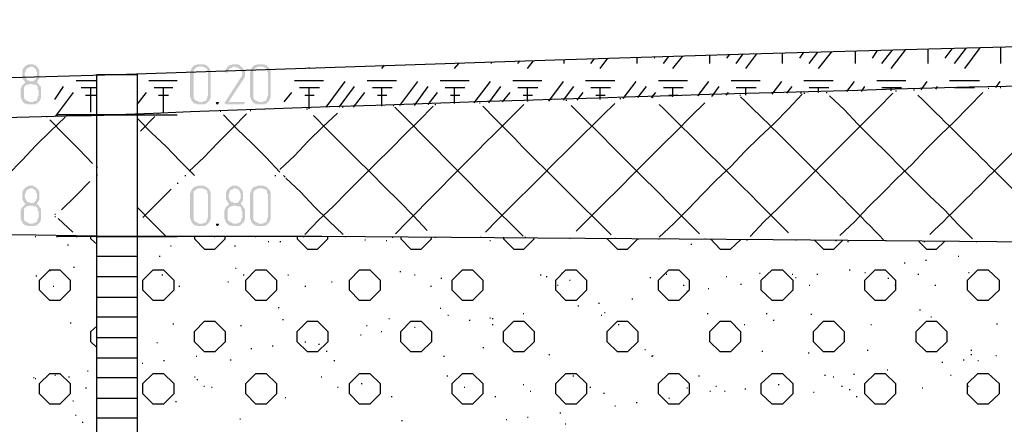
# Model space of a CAD drawing. Header units: millimetres. Extents: x -93479 to 1057970, y -66333 to 172656.
# Tile 88 of 145: x 181101 to 185971, y 50056 to 52057. Entities that reach past the tile are written whole.
import ezdxf

# ---------------------------------------------------------------- set-up
doc = ezdxf.new("R2010")
doc.units = ezdxf.units.MM
doc.layers.add('PDF _Геометрия', color=7, linetype='Continuous')
doc.layers.add('PDF _Сплошная заливка', color=7, linetype='Continuous')

# ---------------------------------------------------------------- blocks, each defined once
blk = doc.blocks.new('геология2')
at = {"layer": 'PDF _Сплошная заливка', "transparency": 33554559}
for points in [[(33.2505, -9.7368), (33.2455, -9.7368), (33.2438, -9.7384), (33.2422, -9.7384), (33.2405, -9.7401), (33.2388, -9.7418), (33.2372, -9.7434), (33.2355, -9.7451), (33.2355, -9.7468), (33.2338, -9.7484), (33.2338, -9.7634), (33.2355, -9.7651), (33.2355, -9.7668), (33.2372, -9.7684), (33.2388, -9.7701), (33.2388, -9.7718), (33.2405, -9.7718), (33.2388, -9.7734), (33.2372, -9.7751), (33.2538, -9.7751), (33.2555, -9.7768), (33.2605, -9.7768), (33.2622, -9.7784), (33.2638, -9.7801), (33.2638, -9.7851), (33.2655, -9.7868), (33.2655, -9.7984), (33.2638, -9.8001), (33.2638, -9.8034), (33.2622, -9.8051), (33.2622, -9.8068), (33.2605, -9.8084), (33.2572, -9.8084), (33.2555, -9.8101), (33.2355, -9.8101), (33.2372, -9.8118), (33.2388, -9.8134), (33.2422, -9.8134), (33.2438, -9.8151), (33.2588, -9.8151), (33.2605, -9.8134), (33.2622, -9.8134), (33.2638, -9.8118), (33.2655, -9.8101), (33.2672, -9.8084), (33.2688, -9.8068), (33.2688, -9.8051), (33.2705, -9.8034), (33.2705, -9.7818), (33.2688, -9.7801), (33.2688, -9.7784), (33.2672, -9.7784), (33.2672, -9.7768), (33.2655, -9.7751), (33.2638, -9.7734), (33.2622, -9.7718), (33.2638, -9.7701), (33.2488, -9.7701), (33.2472, -9.7684), (33.2438, -9.7684), (33.2422, -9.7668), (33.2422, -9.7651), (33.2405, -9.7634), (33.2405, -9.7618), (33.2388, -9.7584), (33.2388, -9.7534), (33.2405, -9.7518), (33.2405, -9.7484), (33.2422, -9.7468), (33.2422, -9.7451), (33.2455, -9.7434), (33.2472, -9.7434), (33.2488, -9.7418), (33.2622, -9.7418), (33.2605, -9.7401), (33.2588, -9.7384), (33.2572, -9.7384), (33.2555, -9.7368), (33.2522, -9.7368)], [(33.2622, -9.7418), (33.2505, -9.7418), (33.2538, -9.7418), (33.2555, -9.7434), (33.2572, -9.7434), (33.2588, -9.7451), (33.2605, -9.7468), (33.2605, -9.7484), (33.2622, -9.7518), (33.2622, -9.7618), (33.2605, -9.7634), (33.2605, -9.7651), (33.2588, -9.7668), (33.2572, -9.7684), (33.2555, -9.7701), (33.2505, -9.7701), (33.2638, -9.7701), (33.2638, -9.7684), (33.2655, -9.7668), (33.2672, -9.7634), (33.2672, -9.7484), (33.2655, -9.7468), (33.2655, -9.7451), (33.2638, -9.7434)], [(33.5838, -9.7368), (33.5738, -9.7368), (33.5722, -9.7384), (33.5688, -9.7384), (33.5672, -9.7401), (33.5655, -9.7418), (33.5638, -9.7434), (33.5638, -9.7451), (33.5622, -9.7468), (33.5622, -9.7484), (33.5605, -9.7518), (33.5605, -9.8001), (33.5622, -9.8034), (33.5622, -9.8051), (33.5638, -9.8068), (33.5638, -9.8084), (33.5655, -9.8101), (33.5672, -9.8118), (33.5688, -9.8134), (33.5722, -9.8134), (33.5738, -9.8151), (33.5888, -9.8151), (33.5905, -9.8134), (33.5922, -9.8134), (33.5938, -9.8118), (33.5955, -9.8101), (33.5772, -9.8101), (33.5755, -9.8084), (33.5738, -9.8084), (33.5722, -9.8068), (33.5705, -9.8068), (33.5688, -9.8051), (33.5672, -9.8018), (33.5672, -9.7484), (33.5688, -9.7468), (33.5705, -9.7451), (33.5722, -9.7434), (33.5738, -9.7434), (33.5755, -9.7418), (33.5955, -9.7418), (33.5938, -9.7401), (33.5922, -9.7384), (33.5905, -9.7384), (33.5872, -9.7368), (33.5855, -9.7368)], [(33.5955, -9.7418), (33.5838, -9.7418), (33.5855, -9.7418), (33.5888, -9.7434), (33.5905, -9.7434), (33.5922, -9.7451), (33.5938, -9.7468), (33.5938, -9.7518), (33.5955, -9.7534), (33.5955, -9.7984), (33.5938, -9.8001), (33.5938, -9.8034), (33.5922, -9.8051), (33.5922, -9.8068), (33.5905, -9.8084), (33.5872, -9.8084), (33.5855, -9.8101), (33.5772, -9.8101), (33.5955, -9.8101), (33.5972, -9.8084), (33.5988, -9.8068), (33.5988, -9.8051), (33.6005, -9.8018), (33.6005, -9.7484), (33.5988, -9.7468), (33.5988, -9.7451), (33.5972, -9.7434)], [(33.6605, -9.7418), (33.6472, -9.7418), (33.6488, -9.7418), (33.6505, -9.7434), (33.6538, -9.7434), (33.6555, -9.7451), (33.6572, -9.7468), (33.6588, -9.7484), (33.6605, -9.7501), (33.6605, -9.7518), (33.6622, -9.7534), (33.6622, -9.7584), (33.6605, -9.7601), (33.6605, -9.7618), (33.6588, -9.7634), (33.6288, -9.8101), (33.6272, -9.8118), (33.6288, -9.8134), (33.6305, -9.8151), (33.6655, -9.8151), (33.6655, -9.8134), (33.6672, -9.8118), (33.6672, -9.8101), (33.6355, -9.8101), (33.6638, -9.7668), (33.6655, -9.7651), (33.6655, -9.7634), (33.6672, -9.7618), (33.6672, -9.7501), (33.6655, -9.7468), (33.6638, -9.7451), (33.6622, -9.7434)], [(33.6472, -9.7368), (33.6422, -9.7368), (33.6405, -9.7384), (33.6372, -9.7384), (33.6355, -9.7401), (33.6338, -9.7401), (33.6338, -9.7418), (33.6322, -9.7434), (33.6305, -9.7468), (33.6288, -9.7484), (33.6288, -9.7501), (33.6288, -9.7534), (33.6338, -9.7534), (33.6338, -9.7518), (33.6355, -9.7501), (33.6355, -9.7468), (33.6372, -9.7451), (33.6388, -9.7451), (33.6422, -9.7434), (33.6438, -9.7418), (33.6605, -9.7418), (33.6588, -9.7401), (33.6572, -9.7384), (33.6555, -9.7384), (33.6538, -9.7368), (33.6488, -9.7368)], [(33.7005, -9.7368), (33.6905, -9.7368), (33.6888, -9.7384), (33.6855, -9.7384), (33.6838, -9.7401), (33.6822, -9.7418), (33.6805, -9.7434), (33.6805, -9.7451), (33.6788, -9.7468), (33.6788, -9.7484), (33.6772, -9.7518), (33.6772, -9.8001), (33.6788, -9.8034), (33.6788, -9.8051), (33.6805, -9.8068), (33.6805, -9.8084), (33.6822, -9.8101), (33.6838, -9.8118), (33.6855, -9.8134), (33.6888, -9.8134), (33.6905, -9.8151), (33.7055, -9.8151), (33.7072, -9.8134), (33.7088, -9.8134), (33.7105, -9.8118), (33.7122, -9.8101), (33.6938, -9.8101), (33.6922, -9.8084), (33.6905, -9.8084), (33.6888, -9.8068), (33.6872, -9.8068), (33.6855, -9.8051), (33.6838, -9.8018), (33.6838, -9.7484), (33.6855, -9.7468), (33.6872, -9.7451), (33.6888, -9.7434), (33.6905, -9.7434), (33.6922, -9.7418), (33.7122, -9.7418), (33.7105, -9.7401), (33.7088, -9.7384), (33.7072, -9.7384), (33.7038, -9.7368), (33.7022, -9.7368)], [(33.7122, -9.7418), (33.7005, -9.7418), (33.7022, -9.7418), (33.7055, -9.7434), (33.7072, -9.7434), (33.7088, -9.7451), (33.7105, -9.7468), (33.7105, -9.7518), (33.7122, -9.7534), (33.7122, -9.7984), (33.7105, -9.8001), (33.7105, -9.8034), (33.7088, -9.8051), (33.7088, -9.8068), (33.7072, -9.8084), (33.7038, -9.8084), (33.7022, -9.8101), (33.6938, -9.8101), (33.7122, -9.8101), (33.7138, -9.8084), (33.7155, -9.8068), (33.7155, -9.8051), (33.7172, -9.8018), (33.7172, -9.7484), (33.7155, -9.7468), (33.7155, -9.7451), (33.7138, -9.7434)], [(33.2372, -9.7751), (33.2355, -9.7768), (33.2338, -9.7784), (33.2322, -9.7801), (33.2322, -9.7818), (33.2305, -9.7851), (33.2305, -9.7868), (33.2305, -9.8001), (33.2322, -9.8034), (33.2322, -9.8051), (33.2338, -9.8068), (33.2338, -9.8084), (33.2355, -9.8101), (33.2472, -9.8101), (33.2455, -9.8084), (33.2438, -9.8084), (33.2422, -9.8068), (33.2405, -9.8068), (33.2388, -9.8051), (33.2372, -9.8018), (33.2372, -9.7818), (33.2388, -9.7801), (33.2405, -9.7784), (33.2422, -9.7768), (33.2455, -9.7768), (33.2472, -9.7751), (33.2538, -9.7751)], [(33.6138, -9.8101), (33.6122, -9.8101), (33.6105, -9.8118), (33.6122, -9.8151), (33.6155, -9.8151), (33.6155, -9.8134), (33.6172, -9.8118), (33.6155, -9.8101)], [(33.2505, -9.9734), (33.2455, -9.9734), (33.2438, -9.9751), (33.2422, -9.9751), (33.2405, -9.9768), (33.2388, -9.9784), (33.2372, -9.9801), (33.2355, -9.9818), (33.2355, -9.9834), (33.2338, -9.9851), (33.2338, -10.0001), (33.2355, -10.0018), (33.2355, -10.0034), (33.2372, -10.0051), (33.2388, -10.0068), (33.2388, -10.0084), (33.2405, -10.0084), (33.2388, -10.0101), (33.2372, -10.0118), (33.2538, -10.0118), (33.2555, -10.0134), (33.2605, -10.0134), (33.2622, -10.0151), (33.2638, -10.0168), (33.2638, -10.0218), (33.2655, -10.0234), (33.2655, -10.0351), (33.2638, -10.0368), (33.2638, -10.0401), (33.2622, -10.0418), (33.2622, -10.0434), (33.2605, -10.0451), (33.2572, -10.0451), (33.2555, -10.0468), (33.2355, -10.0468), (33.2372, -10.0484), (33.2388, -10.0501), (33.2422, -10.0501), (33.2438, -10.0518), (33.2588, -10.0518), (33.2605, -10.0501), (33.2622, -10.0501), (33.2638, -10.0484), (33.2655, -10.0468), (33.2672, -10.0451), (33.2688, -10.0434), (33.2688, -10.0418), (33.2705, -10.0401), (33.2705, -10.0184), (33.2688, -10.0168), (33.2688, -10.0151), (33.2672, -10.0151), (33.2672, -10.0134), (33.2655, -10.0118), (33.2638, -10.0101), (33.2622, -10.0084), (33.2638, -10.0068), (33.2488, -10.0068), (33.2472, -10.0051), (33.2438, -10.0051), (33.2422, -10.0034), (33.2422, -10.0018), (33.2405, -10.0001), (33.2405, -9.9984), (33.2388, -9.9951), (33.2388, -9.9901), (33.2405, -9.9884), (33.2405, -9.9851), (33.2422, -9.9834), (33.2422, -9.9818), (33.2455, -9.9801), (33.2472, -9.9801), (33.2488, -9.9784), (33.2622, -9.9784), (33.2605, -9.9768), (33.2588, -9.9751), (33.2572, -9.9751), (33.2555, -9.9734), (33.2522, -9.9734)], [(33.2622, -9.9784), (33.2505, -9.9784), (33.2538, -9.9784), (33.2555, -9.9801), (33.2572, -9.9801), (33.2588, -9.9818), (33.2605, -9.9834), (33.2605, -9.9851), (33.2622, -9.9884), (33.2622, -9.9984), (33.2605, -10.0001), (33.2605, -10.0018), (33.2588, -10.0034), (33.2572, -10.0051), (33.2555, -10.0068), (33.2505, -10.0068), (33.2638, -10.0068), (33.2638, -10.0051), (33.2655, -10.0034), (33.2672, -10.0001), (33.2672, -9.9851), (33.2655, -9.9834), (33.2655, -9.9818), (33.2638, -9.9801)], [(33.5838, -9.9734), (33.5738, -9.9734), (33.5722, -9.9751), (33.5688, -9.9751), (33.5672, -9.9768), (33.5655, -9.9784), (33.5638, -9.9801), (33.5638, -9.9818), (33.5622, -9.9834), (33.5622, -9.9851), (33.5605, -9.9884), (33.5605, -10.0368), (33.5622, -10.0401), (33.5622, -10.0418), (33.5638, -10.0434), (33.5638, -10.0451), (33.5655, -10.0468), (33.5672, -10.0484), (33.5688, -10.0501), (33.5722, -10.0501), (33.5738, -10.0518), (33.5888, -10.0518), (33.5905, -10.0501), (33.5922, -10.0501), (33.5938, -10.0484), (33.5955, -10.0468), (33.5772, -10.0468), (33.5755, -10.0451), (33.5738, -10.0451), (33.5722, -10.0434), (33.5705, -10.0434), (33.5688, -10.0418), (33.5672, -10.0384), (33.5672, -9.9851), (33.5688, -9.9834), (33.5705, -9.9818), (33.5722, -9.9801), (33.5738, -9.9801), (33.5755, -9.9784), (33.5955, -9.9784), (33.5938, -9.9768), (33.5922, -9.9751), (33.5905, -9.9751), (33.5872, -9.9734), (33.5855, -9.9734)], [(33.5955, -9.9784), (33.5838, -9.9784), (33.5855, -9.9784), (33.5888, -9.9801), (33.5905, -9.9801), (33.5922, -9.9818), (33.5938, -9.9834), (33.5938, -9.9884), (33.5955, -9.9901), (33.5955, -10.0351), (33.5938, -10.0368), (33.5938, -10.0401), (33.5922, -10.0418), (33.5922, -10.0434), (33.5905, -10.0451), (33.5872, -10.0451), (33.5855, -10.0468), (33.5772, -10.0468), (33.5955, -10.0468), (33.5972, -10.0451), (33.5988, -10.0434), (33.5988, -10.0418), (33.6005, -10.0384), (33.6005, -9.9851), (33.5988, -9.9834), (33.5988, -9.9818), (33.5972, -9.9801)], [(33.6472, -9.9734), (33.6422, -9.9734), (33.6405, -9.9751), (33.6388, -9.9751), (33.6372, -9.9768), (33.6355, -9.9784), (33.6338, -9.9801), (33.6322, -9.9818), (33.6322, -9.9834), (33.6305, -9.9851), (33.6305, -10.0001), (33.6322, -10.0018), (33.6322, -10.0034), (33.6338, -10.0051), (33.6355, -10.0068), (33.6355, -10.0084), (33.6372, -10.0084), (33.6355, -10.0101), (33.6338, -10.0118), (33.6505, -10.0118), (33.6522, -10.0134), (33.6572, -10.0134), (33.6588, -10.0151), (33.6605, -10.0168), (33.6605, -10.0218), (33.6622, -10.0234), (33.6622, -10.0351), (33.6605, -10.0368), (33.6605, -10.0401), (33.6588, -10.0418), (33.6588, -10.0434), (33.6572, -10.0451), (33.6538, -10.0451), (33.6522, -10.0468), (33.6322, -10.0468), (33.6338, -10.0484), (33.6355, -10.0501), (33.6388, -10.0501), (33.6405, -10.0518), (33.6555, -10.0518), (33.6572, -10.0501), (33.6588, -10.0501), (33.6605, -10.0484), (33.6622, -10.0468), (33.6638, -10.0451), (33.6655, -10.0434), (33.6655, -10.0418), (33.6672, -10.0401), (33.6672, -10.0184), (33.6655, -10.0168), (33.6655, -10.0151), (33.6638, -10.0151), (33.6638, -10.0134), (33.6622, -10.0118), (33.6605, -10.0101), (33.6588, -10.0084), (33.6605, -10.0068), (33.6455, -10.0068), (33.6438, -10.0051), (33.6405, -10.0051), (33.6388, -10.0034), (33.6388, -10.0018), (33.6372, -10.0001), (33.6372, -9.9984), (33.6355, -9.9951), (33.6355, -9.9901), (33.6372, -9.9884), (33.6372, -9.9851), (33.6388, -9.9834), (33.6388, -9.9818), (33.6422, -9.9801), (33.6438, -9.9801), (33.6455, -9.9784), (33.6588, -9.9784), (33.6572, -9.9768), (33.6555, -9.9751), (33.6538, -9.9751), (33.6522, -9.9734), (33.6488, -9.9734)], [(33.6588, -9.9784), (33.6472, -9.9784), (33.6505, -9.9784), (33.6522, -9.9801), (33.6538, -9.9801), (33.6555, -9.9818), (33.6572, -9.9834), (33.6572, -9.9851), (33.6588, -9.9884), (33.6588, -9.9984), (33.6572, -10.0001), (33.6572, -10.0018), (33.6555, -10.0034), (33.6538, -10.0051), (33.6522, -10.0068), (33.6472, -10.0068), (33.6605, -10.0068), (33.6605, -10.0051), (33.6622, -10.0034), (33.6638, -10.0001), (33.6638, -9.9851), (33.6622, -9.9834), (33.6622, -9.9818), (33.6605, -9.9801)], [(33.7005, -9.9734), (33.6905, -9.9734), (33.6888, -9.9751), (33.6855, -9.9751), (33.6838, -9.9768), (33.6822, -9.9784), (33.6805, -9.9801), (33.6805, -9.9818), (33.6788, -9.9834), (33.6788, -9.9851), (33.6772, -9.9884), (33.6772, -10.0368), (33.6788, -10.0401), (33.6788, -10.0418), (33.6805, -10.0434), (33.6805, -10.0451), (33.6822, -10.0468), (33.6838, -10.0484), (33.6855, -10.0501), (33.6888, -10.0501), (33.6905, -10.0518), (33.7055, -10.0518), (33.7072, -10.0501), (33.7088, -10.0501), (33.7105, -10.0484), (33.7122, -10.0468), (33.6938, -10.0468), (33.6922, -10.0451), (33.6905, -10.0451), (33.6888, -10.0434), (33.6872, -10.0434), (33.6855, -10.0418), (33.6838, -10.0384), (33.6838, -9.9851), (33.6855, -9.9834), (33.6872, -9.9818), (33.6888, -9.9801), (33.6905, -9.9801), (33.6922, -9.9784), (33.7122, -9.9784), (33.7105, -9.9768), (33.7088, -9.9751), (33.7072, -9.9751), (33.7038, -9.9734), (33.7022, -9.9734)], [(33.7122, -9.9784), (33.7005, -9.9784), (33.7022, -9.9784), (33.7055, -9.9801), (33.7072, -9.9801), (33.7088, -9.9818), (33.7105, -9.9834), (33.7105, -9.9884), (33.7122, -9.9901), (33.7122, -10.0351), (33.7105, -10.0368), (33.7105, -10.0401), (33.7088, -10.0418), (33.7088, -10.0434), (33.7072, -10.0451), (33.7038, -10.0451), (33.7022, -10.0468), (33.6938, -10.0468), (33.7122, -10.0468), (33.7138, -10.0451), (33.7155, -10.0434), (33.7155, -10.0418), (33.7172, -10.0384), (33.7172, -9.9851), (33.7155, -9.9834), (33.7155, -9.9818), (33.7138, -9.9801)], [(33.2372, -10.0118), (33.2355, -10.0134), (33.2338, -10.0151), (33.2322, -10.0168), (33.2322, -10.0184), (33.2305, -10.0218), (33.2305, -10.0234), (33.2305, -10.0368), (33.2322, -10.0401), (33.2322, -10.0418), (33.2338, -10.0434), (33.2338, -10.0451), (33.2355, -10.0468), (33.2472, -10.0468), (33.2455, -10.0451), (33.2438, -10.0451), (33.2422, -10.0434), (33.2405, -10.0434), (33.2388, -10.0418), (33.2372, -10.0384), (33.2372, -10.0184), (33.2388, -10.0168), (33.2405, -10.0151), (33.2422, -10.0134), (33.2455, -10.0134), (33.2472, -10.0118), (33.2538, -10.0118)], [(33.6338, -10.0118), (33.6322, -10.0134), (33.6305, -10.0151), (33.6288, -10.0168), (33.6288, -10.0184), (33.6272, -10.0218), (33.6272, -10.0234), (33.6272, -10.0368), (33.6288, -10.0401), (33.6288, -10.0418), (33.6305, -10.0434), (33.6305, -10.0451), (33.6322, -10.0468), (33.6438, -10.0468), (33.6422, -10.0451), (33.6405, -10.0451), (33.6388, -10.0434), (33.6372, -10.0434), (33.6355, -10.0418), (33.6338, -10.0384), (33.6338, -10.0184), (33.6355, -10.0168), (33.6372, -10.0151), (33.6388, -10.0134), (33.6422, -10.0134), (33.6438, -10.0118), (33.6505, -10.0118)], [(33.6138, -10.0468), (33.6122, -10.0468), (33.6105, -10.0484), (33.6122, -10.0518), (33.6155, -10.0518), (33.6155, -10.0501), (33.6172, -10.0484), (33.6155, -10.0468)]]:
    blk.add_hatch(color=7, dxfattribs=at).paths.add_polyline_path(points)
at = {"layer": 'PDF _Геометрия', "color": 7, "lineweight": 25}
for points in [[(32.2955, -9.7884), (33.4172, -9.7568), (33.8622, -9.7418), (34.2705, -9.7284), (34.6488, -9.7168), (34.9988, -9.7068), (35.3222, -9.6984), (35.6238, -9.6918), (35.9088, -9.6851), (36.1772, -9.6784), (36.4322, -9.6734), (36.6788, -9.6684), (36.9155, -9.6634), (37.1455, -9.6601), (37.3722, -9.6568), (37.5938, -9.6551), (37.8155, -9.6534), (38.0372, -9.6534), (40.1688, -9.6501), (40.6022, -9.6501)], [(34.6238, -9.7351), (34.6372, -9.7168)], [(34.6422, -9.7451), (34.6638, -9.7168)], [(34.7138, -9.7351), (34.7138, -9.7151)], [(34.7472, -9.7251), (34.7555, -9.7134)], [(34.7655, -9.7351), (34.7822, -9.7134)], [(34.7838, -9.7451), (34.8088, -9.7134)], [(34.8555, -9.7351), (34.8555, -9.7118)], [(34.8888, -9.7251), (34.8988, -9.7101)], [(34.9072, -9.7351), (34.9272, -9.7101)], [(34.9255, -9.7451), (34.9538, -9.7084)], [(34.9972, -9.7351), (34.9972, -9.7068)], [(35.0305, -9.7251), (35.0438, -9.7068)], [(35.0488, -9.7351), (35.0722, -9.7051)], [(35.0688, -9.7451), (35.0988, -9.7051)], [(35.1388, -9.7351), (35.1388, -9.7034)], [(34.0755, -9.7451), (34.0838, -9.7351)], [(34.1472, -9.7351), (34.1472, -9.7318)], [(34.1988, -9.7351), (34.2022, -9.7301)], [(34.2172, -9.7451), (34.2288, -9.7301)], [(34.2888, -9.7351), (34.2888, -9.7284)], [(34.3405, -9.7351), (34.3472, -9.7268)], [(34.3588, -9.7451), (34.3738, -9.7251)], [(34.4305, -9.7351), (34.4305, -9.7234)], [(34.4638, -9.7251), (34.4655, -9.7234)], [(34.4822, -9.7351), (34.4922, -9.7218)], [(34.5005, -9.7451), (34.5188, -9.7218)], [(34.5722, -9.7351), (34.5722, -9.7201)], [(34.6055, -9.7251), (34.6105, -9.7184)], [(33.7922, -9.7451), (33.7938, -9.7434)], [(33.9338, -9.7451), (33.9388, -9.7384)], [(33.3388, -9.7684), (33.3788, -9.7684)], [(33.3805, -19.7951), (33.3788, -19.7951), (33.4572, -19.7951), (33.4572, -21.5668), (33.3788, -21.5668), (33.3788, -19.7951), (33.3788, -14.7568), (33.3788, -9.7568), (33.4572, -9.7568), (33.4572, -14.7568), (33.4572, -19.7951), (33.4588, -19.7951)], [(33.4805, -9.7684), (33.5355, -9.7684)], [(33.7638, -9.7684), (33.8205, -9.7684)], [(33.8255, -9.8201), (33.8622, -9.7701)], [(33.9055, -9.7684), (33.9622, -9.7684)], [(33.9688, -9.8168), (34.0038, -9.7701)], [(34.0472, -9.7684), (34.1038, -9.7684)], [(34.1138, -9.8118), (34.1455, -9.7701)], [(34.1888, -9.7684), (34.2455, -9.7684)], [(34.2588, -9.8084), (34.2872, -9.7701)], [(34.3305, -9.7684), (34.3872, -9.7684)], [(34.4038, -9.8034), (34.4288, -9.7701)], [(34.4722, -9.7684), (34.5288, -9.7684)], [(34.5488, -9.7984), (34.5705, -9.7701)], [(34.6138, -9.7684), (34.6705, -9.7684)], [(34.6938, -9.7951), (34.7122, -9.7701)], [(34.7555, -9.7684), (34.8122, -9.7684)], [(34.8388, -9.7901), (34.8538, -9.7701)], [(34.8972, -9.7684), (34.9538, -9.7684)], [(34.9838, -9.7868), (34.9955, -9.7701)], [(35.0388, -9.7684), (35.0972, -9.7684)], [(35.1288, -9.7818), (35.1372, -9.7701)], [(33.2972, -9.8051), (33.3138, -9.7801)], [(33.2988, -9.8384), (33.3338, -9.7918)], [(33.3488, -9.7818), (33.3788, -9.7818)], [(33.3672, -9.8301), (33.3672, -9.7818)], [(33.4572, -9.8151), (33.4755, -9.7918)], [(33.4905, -9.7818), (33.5272, -9.7818)], [(33.5088, -9.8301), (33.5088, -9.7818)], [(33.7438, -9.8101), (33.7588, -9.7918)], [(33.7738, -9.7818), (33.8122, -9.7818)], [(33.7922, -9.8234), (33.7922, -9.7818)], [(33.8505, -9.8201), (33.8805, -9.7801)], [(33.8788, -9.8201), (33.9005, -9.7918)], [(33.9155, -9.7818), (33.9538, -9.7818)], [(33.9338, -9.8184), (33.9338, -9.7818)], [(33.9972, -9.8168), (34.0238, -9.7801)], [(34.0238, -9.8151), (34.0422, -9.7918)], [(34.0572, -9.7818), (34.0955, -9.7818)], [(34.0755, -9.8134), (34.0755, -9.7818)], [(34.1422, -9.8118), (34.1655, -9.7801)], [(34.1688, -9.8101), (34.1838, -9.7918)], [(34.1988, -9.7818), (34.2372, -9.7818)], [(34.2188, -9.8084), (34.2172, -9.8084), (34.2172, -9.7818)], [(34.2872, -9.8068), (34.3072, -9.7801)], [(34.3138, -9.8068), (34.3255, -9.7918)], [(34.3405, -9.7818), (34.3788, -9.7818)], [(34.3588, -9.8051), (34.3588, -9.7818)], [(34.4322, -9.8018), (34.4488, -9.7801)], [(34.4588, -9.8018), (34.4672, -9.7918)], [(34.4822, -9.7818), (34.5205, -9.7818)], [(34.5005, -9.8001), (34.5005, -9.7818)], [(34.5755, -9.7984), (34.5772, -9.7984), (34.5905, -9.7801)], [(34.6038, -9.7968), (34.6088, -9.7918)], [(34.6238, -9.7818), (34.6622, -9.7818)], [(34.6422, -9.7968), (34.6422, -9.7818)], [(34.6505, -10.0718), (34.6772, -10.0434), (34.7055, -10.0168), (34.7338, -9.9884), (34.7622, -9.9601), (34.7888, -9.9334), (34.8172, -9.9051), (34.8455, -9.8768), (34.8722, -9.8501), (34.9005, -9.8218), (34.9288, -9.7934)], [(34.7222, -9.7934), (34.7322, -9.7801)], [(34.7488, -9.7934), (34.7505, -9.7918)], [(34.7555, -9.7934), (34.7572, -9.7934)], [(34.7655, -9.7818), (34.8038, -9.7818)], [(34.7838, -9.7918), (34.7838, -9.7818)], [(34.7988, -9.7918), (34.8005, -9.7918)], [(34.8255, -10.0701), (34.8538, -10.0434), (34.8805, -10.0151), (34.9088, -9.9868), (34.9372, -9.9584), (34.9655, -9.9318), (34.9922, -9.9034), (35.0205, -9.8751), (35.0488, -9.8484), (35.0755, -9.8201), (35.1038, -9.7918)], [(34.8672, -9.7901), (34.8738, -9.7801)], [(34.9072, -9.7818), (34.9455, -9.7818)], [(34.9255, -9.7884), (34.9255, -9.7818)], [(34.9338, -9.7884), (34.9355, -9.7884)], [(34.9688, -9.7868), (34.9705, -9.7868)], [(35.0122, -9.7851), (35.0155, -9.7801)], [(35.0488, -9.7818), (35.0872, -9.7818)], [(35.0672, -9.7834), (35.0672, -9.7818)], [(35.1138, -9.7834), (35.1155, -9.7834)], [(35.1372, -9.7818), (35.1388, -9.7818)], [(33.3572, -9.7968), (33.3772, -9.7968)], [(33.4988, -9.7968), (33.5188, -9.7968)], [(33.7838, -9.7968), (33.8022, -9.7968)], [(33.9255, -9.7968), (33.9438, -9.7968)], [(34.0672, -9.7968), (34.0855, -9.7968)], [(34.1238, -9.8118), (34.1255, -9.8118)], [(34.2088, -9.7968), (34.2272, -9.7968)], [(34.2922, -9.8068), (34.2938, -9.8068)], [(34.3122, -10.0618), (34.3405, -10.0334), (34.3672, -10.0068), (34.3955, -9.9784), (34.4238, -9.9501), (34.4522, -9.9218), (34.4788, -9.8951), (34.5072, -9.8668), (34.5355, -9.8384), (34.5622, -9.8118)], [(34.3505, -9.7968), (34.3688, -9.7968)], [(34.3972, -9.8034), (34.3988, -9.8034)], [(34.4605, -9.8018), (34.4622, -9.8018)], [(34.4738, -10.0734), (34.5022, -10.0468), (34.5305, -10.0184), (34.5572, -9.9901), (34.5855, -9.9618), (34.6138, -9.9351), (34.6405, -9.9068), (34.6688, -9.8784), (34.6972, -9.8518), (34.7255, -9.8234), (34.7522, -9.7951)], [(34.4922, -9.7968), (34.5105, -9.7968)], [(34.6305, -9.7968), (34.6322, -9.7968)], [(35.0838, -10.0768), (35.0555, -10.0484), (35.0288, -10.0201), (35.0005, -9.9934), (34.9722, -9.9651), (34.9438, -9.9368), (34.9172, -9.9101), (34.8888, -9.8818), (34.8605, -9.8534), (34.8338, -9.8251), (34.8055, -9.7984)], [(33.4972, -9.8318), (33.4988, -9.8318)], [(33.6188, -9.8284), (33.6205, -9.8284)], [(33.6772, -9.8268), (33.6788, -9.8268)], [(33.7355, -9.9418), (33.7638, -9.9151), (33.7905, -9.8868), (33.8188, -9.8584), (33.8472, -9.8318)], [(33.7838, -10.0684), (33.8105, -10.0401), (33.8388, -10.0134), (33.8672, -9.9851), (33.8955, -9.9568), (33.9222, -9.9301), (33.9505, -9.9018), (33.9788, -9.8734), (34.0055, -9.8468), (34.0338, -9.8184)], [(33.7872, -9.8234), (33.7888, -9.8234)], [(33.8572, -9.8201), (33.8588, -9.8201)], [(33.9555, -9.8168), (33.9572, -9.8168)], [(34.0372, -9.8151), (34.0388, -9.8151)], [(34.5522, -10.0668), (34.5255, -10.0401), (34.4972, -10.0118), (34.4688, -9.9834), (34.4405, -9.9551), (34.4138, -9.9284), (34.3855, -9.9001), (34.3572, -9.8718), (34.3305, -9.8451), (34.3022, -9.8168)], [(33.2055, -9.9518), (33.2338, -9.9234), (33.2605, -9.8951), (33.2888, -9.8668), (33.3172, -9.8401)], [(33.2805, -9.8384), (33.2822, -9.8384)], [(33.3705, -9.9301), (33.3438, -9.9018), (33.3155, -9.8734), (33.2872, -9.8451)], [(33.4188, -9.8351), (33.4172, -9.8351), (33.3005, -9.8351), (33.3022, -9.8351)], [(33.3188, -9.8368), (33.3205, -9.8368)], [(33.5688, -9.9534), (33.5405, -9.9251), (33.5138, -9.8968), (33.4855, -9.8701), (33.4572, -9.8418)], [(33.4638, -9.8668), (33.4922, -9.8384)], [(33.5588, -9.9451), (33.5872, -9.9184), (33.6138, -9.8901), (33.6422, -9.8618), (33.6705, -9.8334)], [(33.7355, -9.9468), (33.7088, -9.9184), (33.6805, -9.8901), (33.6522, -9.8634), (33.6255, -9.8351)], [(34.0222, -10.0601), (33.9955, -10.0318), (33.9672, -10.0034), (33.9388, -9.9751), (33.9122, -9.9484), (33.8838, -9.9201), (33.8555, -9.8918), (33.8288, -9.8651), (33.8005, -9.8368)], [(33.4572, -9.8734), (33.4588, -9.8734)], [(33.3788, -9.9368), (33.3805, -9.9368)], [(33.3105, -10.0201), (33.3372, -9.9934), (33.3655, -9.9651)], [(33.3788, -9.9518), (33.3805, -9.9518)], [(33.5505, -9.9534), (33.5522, -9.9534)], [(33.7255, -9.9534), (33.7272, -9.9534)], [(33.7422, -9.9534), (33.7438, -9.9534)], [(33.7438, -9.9551), (33.7455, -9.9551)], [(33.8588, -10.0684), (33.8305, -10.0418), (33.8022, -10.0134), (33.7755, -9.9851), (33.7472, -9.9584)], [(33.4688, -10.0351), (33.4972, -10.0068), (33.5238, -9.9801)], [(33.5355, -9.9684), (33.5372, -9.9684)], [(33.5138, -10.0718), (33.4855, -10.0434), (33.4572, -10.0151)], [(33.2972, -10.0284), (33.2988, -10.0284)], [(33.2972, -10.0334), (33.2988, -10.0334)], [(33.3322, -10.0634), (33.3038, -10.0368)], [(33.4572, -10.0468), (33.4588, -10.0468)], [(33.2588, -10.0718), (33.2605, -10.0718)], [(33.4188, -10.0718), (33.4172, -10.0718), (33.3005, -10.0718), (33.3022, -10.0718)], [(33.3388, -10.0718), (33.3405, -10.0718)], [(33.3788, -10.0868), (33.3672, -10.0768), (33.3672, -10.0718)], [(33.3788, -10.0718), (33.4572, -10.0718), (33.3788, -10.0718), (33.3805, -10.0718)], [(40.6022, -10.2718), (40.1688, -10.2401), (39.9255, -10.2251), (39.6638, -10.2084), (39.3905, -10.1918), (39.1105, -10.1751), (38.8305, -10.1601), (38.5538, -10.1468), (38.2888, -10.1351), (38.0372, -10.1268), (37.1805, -10.1118), (36.4322, -10.1001), (35.7772, -10.0918), (35.2038, -10.0834), (34.6955, -10.0784), (34.2372, -10.0751), (33.8172, -10.0718), (33.4172, -10.0718), (33.5355, -10.0718)], [(33.5688, -10.0718), (33.5688, -10.0768), (33.5888, -10.0968), (33.6088, -10.0968), (33.6288, -10.0768), (33.6288, -10.0718)], [(33.6072, -10.0718), (33.6088, -10.0718)], [(33.6872, -10.0718), (33.6888, -10.0718)], [(33.7688, -10.0718), (33.7688, -10.0768), (33.7888, -10.0968), (33.8088, -10.0968), (33.8288, -10.0768), (33.8288, -10.0718)], [(33.7805, -10.0718), (33.7822, -10.0718)], [(33.8622, -10.0718), (33.8638, -10.0718)], [(33.9005, -10.0784), (33.9022, -10.0784)], [(33.9422, -10.0801), (33.9438, -10.0801)], [(33.9538, -10.0734), (33.9555, -10.0734)], [(33.9705, -10.0734), (33.9705, -10.0768), (33.9905, -10.0968), (34.0105, -10.0968), (34.0305, -10.0768), (34.0305, -10.0734)], [(34.0372, -10.0734), (34.0388, -10.0734)], [(34.1255, -10.0734), (34.1272, -10.0734)], [(34.1438, -10.0801), (34.1455, -10.0801)], [(34.1705, -10.0734), (34.1705, -10.0768), (34.1905, -10.0968), (34.2105, -10.0968), (34.2305, -10.0768), (34.2305, -10.0751)], [(34.2122, -10.0734), (34.2138, -10.0734)], [(34.2988, -10.0751), (34.3005, -10.0751)], [(34.3722, -10.0751), (34.3722, -10.0768), (34.3922, -10.0968), (34.4122, -10.0968), (34.4322, -10.0768), (34.4338, -10.0768)], [(34.3872, -10.0751), (34.3888, -10.0751)], [(34.4722, -10.0768), (34.4738, -10.0768)], [(34.5622, -10.0768), (34.5638, -10.0768)], [(34.5738, -10.0768), (34.5922, -10.0968), (34.6122, -10.0968), (34.6322, -10.0784)], [(34.6438, -10.0784), (34.6455, -10.0784)], [(34.7388, -10.0784), (34.7405, -10.0784)], [(34.7755, -10.0784), (34.7938, -10.0968), (34.8138, -10.0968), (34.8305, -10.0801)], [(34.8172, -10.0801), (34.8188, -10.0801)], [(34.9138, -10.0801), (34.9155, -10.0801)], [(33.3222, -10.0884), (33.3238, -10.0884)], [(33.5222, -10.0901), (33.5238, -10.0901)], [(33.6072, -10.0968), (33.6088, -10.0968)], [(33.6472, -10.0901), (33.6488, -10.0901)], [(33.7122, -10.0818), (33.7138, -10.0818)], [(33.7355, -10.0818), (33.7372, -10.0818)], [(34.5355, -10.0868), (34.5372, -10.0868)], [(34.8405, -10.0818), (34.8422, -10.0818)], [(34.9788, -10.0818), (34.9938, -10.0968), (35.0138, -10.0968), (35.0288, -10.0818)], [(34.9888, -10.0818), (34.9905, -10.0818)], [(35.0905, -10.0818), (35.0922, -10.0818)], [(33.3788, -10.1101), (33.4572, -10.1101)], [(33.5005, -10.1101), (33.5022, -10.1101)], [(34.9922, -10.1184), (34.9938, -10.1184)], [(35.0555, -10.1101), (35.0572, -10.1101)], [(33.2872, -10.1384), (33.2888, -10.1384)], [(33.3338, -10.1318), (33.3355, -10.1318)], [(33.6488, -10.1334), (33.6505, -10.1334)], [(34.8438, -10.1368), (34.8455, -10.1368)], [(34.9505, -10.1234), (34.9522, -10.1234)], [(33.2605, -10.1484), (33.2622, -10.1484)], [(33.3788, -10.1501), (33.4572, -10.1501)], [(33.5055, -10.1468), (33.5072, -10.1468)], [(33.6638, -10.1468), (33.6655, -10.1468)], [(33.7505, -10.1468), (33.7522, -10.1468)], [(33.9688, -10.1401), (33.9705, -10.1401)], [(33.9972, -10.1468), (33.9988, -10.1468)], [(34.0488, -10.1534), (34.0505, -10.1534)], [(34.2422, -10.1468), (34.2438, -10.1468)], [(34.2538, -10.1501), (34.2555, -10.1501)], [(34.2838, -10.1434), (34.2855, -10.1434)], [(34.2988, -10.1568), (34.3005, -10.1568)], [(34.4555, -10.1518), (34.4572, -10.1518)], [(34.4872, -10.1451), (34.4888, -10.1451)], [(34.6038, -10.1501), (34.6055, -10.1501)], [(34.6688, -10.1434), (34.6705, -10.1434)], [(34.7322, -10.1451), (34.7338, -10.1451)], [(34.7388, -10.1518), (34.7405, -10.1518)], [(34.7805, -10.1451), (34.7822, -10.1451)], [(34.8738, -10.1418), (34.8755, -10.1418)], [(34.9188, -10.1534), (34.9205, -10.1534)], [(34.9772, -10.1451), (34.9788, -10.1451)], [(35.0755, -10.1418), (35.0772, -10.1418)], [(33.2938, -10.1684), (33.2955, -10.1684)], [(33.5388, -10.1684), (33.5405, -10.1684)], [(33.6338, -10.1601), (33.6355, -10.1601)], [(33.7838, -10.1684), (33.7855, -10.1684)], [(33.8355, -10.1601), (33.8372, -10.1601)], [(34.0288, -10.1684), (34.0305, -10.1684)], [(34.2755, -10.1668), (34.2772, -10.1668)], [(34.5205, -10.1668), (34.5222, -10.1668)], [(34.5688, -10.1734), (34.5705, -10.1734)], [(34.6322, -10.1651), (34.6338, -10.1651)], [(34.7655, -10.1668), (34.7672, -10.1668)], [(34.9322, -10.1668), (34.9338, -10.1668)], [(35.0105, -10.1668), (35.0122, -10.1668)], [(33.3788, -10.1901), (33.4572, -10.1901)], [(34.4205, -10.1934), (34.4222, -10.1934)], [(34.5272, -10.1784), (34.5288, -10.1784)], [(33.7322, -10.2101), (33.7338, -10.2101)], [(34.0472, -10.2118), (34.0488, -10.2118)], [(34.3155, -10.2068), (34.3172, -10.2068)], [(34.3555, -10.2018), (34.3572, -10.2018)], [(34.9805, -10.2151), (34.9822, -10.2151)], [(33.3788, -10.2284), (33.4572, -10.2284)], [(33.7405, -10.2334), (33.7422, -10.2334)], [(33.9472, -10.2318), (33.9488, -10.2318)], [(34.0622, -10.2251), (34.0638, -10.2251)], [(34.1438, -10.2301), (34.1455, -10.2301)], [(34.1488, -10.2318), (34.1505, -10.2318)], [(34.2088, -10.2218), (34.2105, -10.2218)], [(34.3605, -10.2251), (34.3622, -10.2251)], [(34.3672, -10.2201), (34.3688, -10.2201)], [(34.5672, -10.2218), (34.5688, -10.2218)], [(34.6822, -10.2218), (34.6838, -10.2218)], [(34.7688, -10.2234), (34.7705, -10.2234)], [(35.0022, -10.2284), (35.0038, -10.2284)], [(33.3272, -10.2401), (33.3288, -10.2401)], [(33.3788, -10.2884), (33.3672, -10.2768), (33.3672, -10.2568), (33.3788, -10.2468)], [(33.5272, -10.2418), (33.5288, -10.2418)], [(33.6588, -10.2451), (33.6605, -10.2451)], [(33.9038, -10.2451), (33.9055, -10.2451)], [(33.9972, -10.2484), (33.9988, -10.2484)], [(34.1038, -10.2351), (34.1055, -10.2351)], [(34.1488, -10.2434), (34.1505, -10.2434)], [(34.3938, -10.2434), (34.3955, -10.2434)], [(34.6388, -10.2434), (34.6405, -10.2434)], [(34.6955, -10.2351), (34.6972, -10.2351)], [(34.8855, -10.2434), (34.8872, -10.2434)], [(35.1305, -10.2418), (35.1322, -10.2418)], [(33.3788, -10.2684), (33.4572, -10.2684)], [(33.8922, -10.2634), (33.8938, -10.2634)], [(33.9322, -10.2568), (33.9338, -10.2568)], [(33.4955, -10.2784), (33.4972, -10.2784)], [(33.6788, -10.2901), (33.6805, -10.2901)], [(33.7205, -10.2851), (33.7222, -10.2851)], [(33.7838, -10.2768), (33.7855, -10.2768)], [(33.8105, -10.2818), (33.8122, -10.2818)], [(34.1305, -10.2884), (34.1322, -10.2884)], [(34.4455, -10.2918), (34.4472, -10.2918)], [(33.3788, -10.3084), (33.4572, -10.3084)], [(33.5722, -10.3051), (33.5738, -10.3051)], [(33.8255, -10.2951), (33.8272, -10.2951)], [(34.0538, -10.3051), (34.0555, -10.3051)], [(34.2588, -10.3018), (34.2605, -10.3018)], [(34.4588, -10.3051), (34.4605, -10.3051)], [(34.4605, -10.3034), (34.4622, -10.3034)], [(34.6738, -10.2951), (34.6755, -10.2951)], [(34.7638, -10.2984), (34.7655, -10.2984)], [(34.8788, -10.2934), (34.8805, -10.2934)], [(35.0805, -10.2934), (35.0822, -10.2934)], [(35.0805, -10.3018), (35.0822, -10.3018)], [(35.1288, -10.3034), (35.1305, -10.3034)], [(33.4672, -10.3184), (33.4688, -10.3184)], [(33.5088, -10.3134), (33.5105, -10.3134)], [(33.6388, -10.3118), (33.6405, -10.3118)], [(33.8405, -10.3134), (33.8422, -10.3134)], [(35.0238, -10.3168), (35.0255, -10.3168)], [(35.0655, -10.3118), (35.0672, -10.3118)], [(35.0938, -10.3134), (35.0955, -10.3134)], [(33.2555, -10.3468), (33.2572, -10.3468)], [(33.2588, -10.3484), (33.2605, -10.3484)], [(33.2972, -10.3418), (33.2988, -10.3418)], [(33.3238, -10.3451), (33.3255, -10.3451)], [(33.3605, -10.3334), (33.3622, -10.3334)], [(33.3788, -10.3468), (33.4572, -10.3468)], [(33.5688, -10.3451), (33.5705, -10.3451)], [(33.8155, -10.3451), (33.8172, -10.3451)], [(34.0605, -10.3434), (34.0622, -10.3434)], [(34.3055, -10.3434), (34.3072, -10.3434)], [(34.5505, -10.3434), (34.5522, -10.3434)], [(34.7955, -10.3418), (34.7972, -10.3418)], [(34.8122, -10.3451), (34.8138, -10.3451)], [(34.8522, -10.3401), (34.8538, -10.3401)], [(34.9172, -10.3318), (34.9188, -10.3318)], [(35.0405, -10.3418), (35.0422, -10.3418)], [(33.3572, -10.3668), (33.3588, -10.3668)], [(33.5738, -10.3501), (33.5755, -10.3501)], [(33.5872, -10.3634), (33.5888, -10.3634)], [(33.6022, -10.3651), (33.6038, -10.3651)], [(33.8472, -10.3651), (33.8488, -10.3651)], [(33.8938, -10.3584), (33.8955, -10.3584)], [(34.0938, -10.3651), (34.0955, -10.3651)], [(34.2088, -10.3601), (34.2105, -10.3601)], [(34.3388, -10.3651), (34.3405, -10.3651)], [(34.5272, -10.3668), (34.5288, -10.3668)], [(34.5838, -10.3634), (34.5855, -10.3634)], [(34.6405, -10.3684), (34.6422, -10.3684)], [(34.7055, -10.3601), (34.7072, -10.3601)], [(34.8288, -10.3634), (34.8305, -10.3634)], [(34.9855, -10.3668), (34.9872, -10.3668)], [(35.0738, -10.3634), (35.0755, -10.3634)], [(33.3788, -10.3868), (33.4572, -10.3868)], [(33.7455, -10.3851), (33.7472, -10.3851)], [(33.9522, -10.3834), (33.9538, -10.3834)], [(34.1538, -10.3834), (34.1555, -10.3834)], [(34.2222, -10.3734), (34.2238, -10.3734)], [(34.3655, -10.3768), (34.3672, -10.3768)], [(34.4922, -10.3868), (34.4938, -10.3868)], [(34.5722, -10.3734), (34.5738, -10.3734)], [(34.6005, -10.3734), (34.6022, -10.3734)], [(34.7738, -10.3751), (34.7755, -10.3751)], [(34.8438, -10.3701), (34.8455, -10.3701)], [(34.8572, -10.3834), (34.8588, -10.3834)], [(33.3322, -10.3918), (33.3338, -10.3918)], [(33.5322, -10.3934), (33.5338, -10.3934)], [(34.3872, -10.4018), (34.3888, -10.4018)], [(34.4288, -10.3951), (34.4305, -10.3951)], [(33.3372, -10.4201), (33.3388, -10.4201)], [(33.3788, -10.4251), (33.4572, -10.4251)], [(34.2172, -10.4234), (34.2188, -10.4234)], [(34.2805, -10.4151), (34.2822, -10.4151)], [(33.3505, -10.4334), (33.3522, -10.4334)], [(33.6572, -10.4268), (33.6588, -10.4268)], [(33.9722, -10.4301), (33.9738, -10.4301)], [(34.1755, -10.4284), (34.1772, -10.4284)], [(34.2905, -10.4368), (34.2922, -10.4368)]]:
    blk.add_lwpolyline(points, dxfattribs=at)
blk.add_lwpolyline([(38.0372, -9.7334, 0.007915), (33.4172, -9.8351), (33.5355, -9.8351)], format="xyb", dxfattribs=at)
for points in [[(33.2672, -10.1768), (33.2672, -10.1568), (33.2872, -10.1368), (33.3072, -10.1368), (33.3272, -10.1568), (33.3272, -10.1768), (33.3072, -10.1968), (33.2872, -10.1968)], [(33.4688, -10.1768), (33.4688, -10.1568), (33.4888, -10.1368), (33.5088, -10.1368), (33.5288, -10.1568), (33.5288, -10.1768), (33.5088, -10.1968), (33.4888, -10.1968)], [(33.6688, -10.1768), (33.6688, -10.1568), (33.6888, -10.1368), (33.7088, -10.1368), (33.7288, -10.1568), (33.7288, -10.1768), (33.7088, -10.1968), (33.6888, -10.1968)], [(33.8705, -10.1768), (33.8705, -10.1568), (33.8905, -10.1368), (33.9105, -10.1368), (33.9305, -10.1568), (33.9305, -10.1768), (33.9105, -10.1968), (33.8905, -10.1968)], [(34.0705, -10.1768), (34.0705, -10.1568), (34.0905, -10.1368), (34.1105, -10.1368), (34.1305, -10.1568), (34.1305, -10.1768), (34.1105, -10.1968), (34.0905, -10.1968)], [(34.2722, -10.1768), (34.2722, -10.1568), (34.2922, -10.1368), (34.3122, -10.1368), (34.3322, -10.1568), (34.3322, -10.1768), (34.3122, -10.1968), (34.2922, -10.1968)], [(34.4722, -10.1768), (34.4722, -10.1568), (34.4922, -10.1368), (34.5122, -10.1368), (34.5322, -10.1568), (34.5322, -10.1768), (34.5122, -10.1968), (34.4922, -10.1968)], [(34.6722, -10.1768), (34.6722, -10.1568), (34.6938, -10.1368), (34.7138, -10.1368), (34.7338, -10.1568), (34.7338, -10.1768), (34.7138, -10.1968), (34.6938, -10.1968)], [(34.8738, -10.1768), (34.8738, -10.1568), (34.8938, -10.1368), (34.9138, -10.1368), (34.9338, -10.1568), (34.9338, -10.1768), (34.9138, -10.1968), (34.8938, -10.1968)], [(35.0738, -10.1768), (35.0738, -10.1568), (35.0938, -10.1368), (35.1138, -10.1368), (35.1355, -10.1568), (35.1355, -10.1768), (35.1138, -10.1968), (35.0938, -10.1968)], [(33.5688, -10.2768), (33.5688, -10.2568), (33.5888, -10.2368), (33.6088, -10.2368), (33.6288, -10.2568), (33.6288, -10.2768), (33.6088, -10.2968), (33.5888, -10.2968)], [(33.7688, -10.2768), (33.7688, -10.2568), (33.7888, -10.2368), (33.8088, -10.2368), (33.8288, -10.2568), (33.8288, -10.2768), (33.8088, -10.2968), (33.7888, -10.2968)], [(33.9705, -10.2768), (33.9705, -10.2568), (33.9905, -10.2368), (34.0105, -10.2368), (34.0305, -10.2568), (34.0305, -10.2768), (34.0105, -10.2968), (33.9905, -10.2968)], [(34.1705, -10.2768), (34.1705, -10.2568), (34.1905, -10.2368), (34.2105, -10.2368), (34.2305, -10.2568), (34.2305, -10.2768), (34.2105, -10.2968), (34.1905, -10.2968)], [(34.3722, -10.2768), (34.3722, -10.2568), (34.3922, -10.2368), (34.4122, -10.2368), (34.4322, -10.2568), (34.4322, -10.2768), (34.4122, -10.2968), (34.3922, -10.2968)], [(34.5722, -10.2768), (34.5722, -10.2568), (34.5922, -10.2368), (34.6122, -10.2368), (34.6322, -10.2568), (34.6322, -10.2768), (34.6122, -10.2968), (34.5922, -10.2968)], [(34.7738, -10.2768), (34.7738, -10.2568), (34.7938, -10.2368), (34.8138, -10.2368), (34.8338, -10.2568), (34.8338, -10.2768), (34.8138, -10.2968), (34.7938, -10.2968)], [(34.9738, -10.2768), (34.9738, -10.2568), (34.9938, -10.2368), (35.0138, -10.2368), (35.0338, -10.2568), (35.0338, -10.2768), (35.0138, -10.2968), (34.9938, -10.2968)], [(33.2672, -10.3784), (33.2672, -10.3584), (33.2872, -10.3384), (33.3072, -10.3384), (33.3272, -10.3584), (33.3272, -10.3784), (33.3072, -10.3984), (33.2872, -10.3984)], [(33.4688, -10.3784), (33.4688, -10.3584), (33.4888, -10.3384), (33.5088, -10.3384), (33.5288, -10.3584), (33.5288, -10.3784), (33.5088, -10.3984), (33.4888, -10.3984)], [(33.6688, -10.3784), (33.6688, -10.3584), (33.6888, -10.3384), (33.7088, -10.3384), (33.7288, -10.3584), (33.7288, -10.3784), (33.7088, -10.3984), (33.6888, -10.3984)], [(33.8705, -10.3784), (33.8705, -10.3584), (33.8905, -10.3384), (33.9105, -10.3384), (33.9305, -10.3584), (33.9305, -10.3784), (33.9105, -10.3984), (33.8905, -10.3984)], [(34.0705, -10.3784), (34.0705, -10.3584), (34.0905, -10.3384), (34.1105, -10.3384), (34.1305, -10.3584), (34.1305, -10.3784), (34.1105, -10.3984), (34.0905, -10.3984)], [(34.2722, -10.3784), (34.2722, -10.3584), (34.2922, -10.3384), (34.3122, -10.3384), (34.3322, -10.3584), (34.3322, -10.3784), (34.3122, -10.3984), (34.2922, -10.3984)], [(34.4722, -10.3784), (34.4722, -10.3584), (34.4922, -10.3384), (34.5122, -10.3384), (34.5322, -10.3584), (34.5322, -10.3784), (34.5122, -10.3984), (34.4922, -10.3984)], [(34.6722, -10.3784), (34.6722, -10.3584), (34.6938, -10.3384), (34.7138, -10.3384), (34.7338, -10.3584), (34.7338, -10.3784), (34.7138, -10.3984), (34.6938, -10.3984)], [(34.8738, -10.3784), (34.8738, -10.3584), (34.8938, -10.3384), (34.9138, -10.3384), (34.9338, -10.3584), (34.9338, -10.3784), (34.9138, -10.3984), (34.8938, -10.3984)], [(35.0738, -10.3784), (35.0738, -10.3584), (35.0938, -10.3384), (35.1138, -10.3384), (35.1355, -10.3584), (35.1355, -10.3784), (35.1138, -10.3984), (35.0938, -10.3984)]]:
    blk.add_lwpolyline(points, close=True, dxfattribs=at)
for centre, radius, start, end in [((24.0013, 1.2091), 15.7532, 314.28416, 315.71584), ((23.633, -21.0776), 15.7532, 44.28416, 45.71584), ((7.1447, -38.0759), 39.6782, 44.88598, 45.45608), ((55.098, 10.9291), 29.6208, 224.46656, 225.15273), ((50.8213, -26.5659), 23.5905, 134.75956, 135.62114), ((43.5097, -0.6893), 13.0886, 224.22613, 225.77387), ((55.1363, -30.9526), 29.6208, 134.46656, 135.15273), ((13.7247, -30.9543), 29.6208, 44.84727, 45.53344), ((29.5745, 154.3013), 164.1814, 270.256278, 271.341141), ((32.672, -60.186), 50.1197, 89.14807, 94.88706)]:
    blk.add_arc(centre, radius, start, end, dxfattribs=at)

msp = doc.modelspace()

# ---------------------------------------------------------------- block references
at = {"color": 7, "xscale": 2541.29606099, "yscale": 2541.29606099, "zscale": 2541.29606099}
msp.add_blockref('геология2', (96656.3, 76580.5), dxfattribs=at)

doc.saveas('drawing.dxf')
